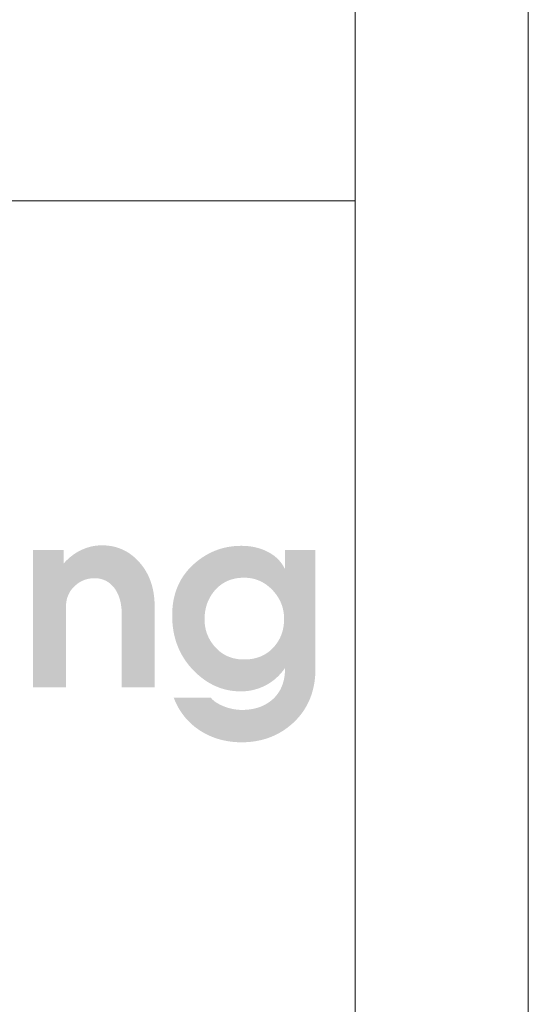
# Model space of a CAD drawing. Header units: millimetres. Extents: x 8949 to 18258, y -1077 to 30686.
# Tile 69 of 89: x 15369 to 15442, y 21680 to 21822. Entities that reach past the tile are written whole.
import ezdxf

# ---------------------------------------------------------------- set-up
doc = ezdxf.new("R2010")
doc.units = ezdxf.units.MM
for name, color, linetype, lineweight in [('0A_OCIEPLENIE', 30, 'Continuous', 9), ('0A_TABELKA', 7, 'Continuous', 0), ('0Z_OPISY', 7, 'Continuous', 9)]:
    doc.layers.add(name, color=color, linetype=linetype, lineweight=lineweight)

# ---------------------------------------------------------------- blocks, each defined once
blk = doc.blocks.new('G$C46E6ED60')
at = {"true_color": 0x142354}
blk.add_hatch(color=179, dxfattribs=at).paths.add_polyline_path([(936.1, 64.16), (952.39, 64.16), (952.39, 56.88), (952.76, 57.28), (953.13, 57.68), (953.5, 58.06), (953.88, 58.44), (954.25, 58.81), (954.64, 59.17), (955.02, 59.53), (955.41, 59.87), (955.8, 60.21), (956.2, 60.53), (956.59, 60.85), (957, 61.16), (957.4, 61.47), (957.81, 61.76), (958.22, 62.04), (958.63, 62.32), (959.05, 62.59), (959.47, 62.85), (959.89, 63.1), (960.32, 63.34), (960.75, 63.58), (961.19, 63.8), (961.62, 64.02), (962.06, 64.23), (962.5, 64.43), (962.95, 64.62), (963.39, 64.8), (963.84, 64.98), (964.29, 65.14), (964.73, 65.3), (965.18, 65.45), (965.64, 65.59), (966.09, 65.72), (966.54, 65.85), (967, 65.96), (967.46, 66.07), (967.92, 66.17), (968.38, 66.25), (968.84, 66.33), (969.3, 66.41), (969.77, 66.47), (970.23, 66.53), (970.7, 66.57), (971.17, 66.61), (971.64, 66.64), (972.11, 66.66), (972.58, 66.67), (973.06, 66.68), (974.02, 66.66), (974.98, 66.62), (975.91, 66.54), (976.84, 66.44), (977.75, 66.3), (978.65, 66.14), (979.54, 65.95), (980.41, 65.72), (981.28, 65.47), (982.12, 65.18), (982.96, 64.87), (983.78, 64.52), (984.59, 64.15), (985.39, 63.75), (986.18, 63.31), (986.95, 62.85), (987.71, 62.36), (988.45, 61.83), (989.19, 61.28), (989.91, 60.7), (990.61, 60.08), (991.31, 59.44), (991.99, 58.77), (992.66, 58.06), (993.36, 57.28), (994.04, 56.48), (994.68, 55.66), (995.29, 54.82), (995.87, 53.95), (996.43, 53.07), (996.95, 52.17), (997.44, 51.25), (997.9, 50.31), (998.34, 49.35), (998.74, 48.37), (999.11, 47.37), (999.46, 46.35), (999.77, 45.31), (1000.06, 44.25), (1000.31, 43.17), (1000.53, 42.07), (1000.73, 40.95), (1000.89, 39.82), (1001.03, 38.66), (1001.13, 37.48), (1001.21, 36.28), (1001.25, 35.06), (1001.27, 33.83), (1001.27, -9.36), (983.65, -9.36), (983.65, 29.19), (983.64, 30.01), (983.61, 30.82), (983.58, 31.6), (983.52, 32.38), (983.45, 33.13), (983.36, 33.87), (983.26, 34.59), (983.15, 35.3), (983.01, 35.99), (982.86, 36.67), (982.7, 37.32), (982.52, 37.97), (982.33, 38.59), (982.12, 39.2), (981.89, 39.8), (981.65, 40.38), (981.39, 40.94), (981.12, 41.48), (980.83, 42.01), (980.52, 42.53), (980.2, 43.03), (979.87, 43.51), (979.52, 43.97), (979.15, 44.42), (978.82, 44.8), (978.47, 45.16), (978.12, 45.51), (977.76, 45.84), (977.4, 46.15), (977.02, 46.45), (976.64, 46.73), (976.25, 47), (975.85, 47.25), (975.45, 47.48), (975.03, 47.7), (974.61, 47.9), (974.18, 48.08), (973.75, 48.25), (973.3, 48.41), (972.85, 48.54), (972.39, 48.66), (971.92, 48.77), (971.45, 48.86), (970.96, 48.93), (970.47, 48.99), (969.97, 49.03), (969.46, 49.05), (968.95, 49.06), (968.44, 49.05), (967.94, 49.03), (967.45, 48.99), (966.96, 48.94), (966.48, 48.87), (966, 48.79), (965.53, 48.69), (965.06, 48.58), (964.59, 48.45), (964.14, 48.31), (963.68, 48.15), (963.24, 47.98), (962.79, 47.8), (962.36, 47.59), (961.93, 47.38), (961.5, 47.15), (961.08, 46.9), (960.66, 46.64), (960.25, 46.36), (959.85, 46.07), (959.45, 45.76), (959.06, 45.44), (958.67, 45.11), (958.28, 44.75), (957.91, 44.39), (957.55, 44.02), (957.21, 43.64), (956.89, 43.25), (956.58, 42.85), (956.28, 42.44), (956.01, 42.02), (955.74, 41.6), (955.5, 41.16), (955.27, 40.72), (955.05, 40.27), (954.86, 39.8), (954.67, 39.33), (954.51, 38.85), (954.35, 38.37), (954.22, 37.87), (954.1, 37.36), (954, 36.85), (953.91, 36.32), (953.84, 35.79), (953.78, 35.25), (953.74, 34.7), (953.72, 34.14), (953.71, 33.57), (953.71, -9.36), (936.1, -9.36)])
h = blk.add_hatch(color=179, dxfattribs=at)
h.paths.add_polyline_path([(1049.22, 5.48), (1050.06, 5.49), (1050.87, 5.53), (1051.68, 5.59), (1052.47, 5.67), (1053.24, 5.77), (1054, 5.9), (1054.75, 6.06), (1055.48, 6.23), (1056.2, 6.43), (1056.9, 6.66), (1057.59, 6.9), (1058.26, 7.17), (1058.92, 7.47), (1059.57, 7.79), (1060.2, 8.13), (1060.82, 8.49), (1061.42, 8.88), (1062.01, 9.29), (1062.59, 9.73), (1063.15, 10.18), (1063.7, 10.67), (1064.23, 11.17), (1064.74, 11.7), (1065.25, 12.25), (1065.69, 12.77), (1066.12, 13.29), (1066.52, 13.83), (1066.91, 14.37), (1067.28, 14.92), (1067.62, 15.48), (1067.95, 16.06), (1068.27, 16.64), (1068.56, 17.23), (1068.83, 17.83), (1069.09, 18.44), (1069.32, 19.06), (1069.54, 19.69), (1069.74, 20.33), (1069.91, 20.98), (1070.07, 21.64), (1070.22, 22.31), (1070.34, 22.99), (1070.44, 23.68), (1070.53, 24.38), (1070.59, 25.08), (1070.64, 25.8), (1070.67, 26.53), (1070.68, 27.26), (1070.67, 28), (1070.63, 28.73), (1070.58, 29.46), (1070.5, 30.17), (1070.4, 30.88), (1070.28, 31.58), (1070.14, 32.26), (1069.98, 32.95), (1069.79, 33.62), (1069.59, 34.29), (1069.36, 34.94), (1069.11, 35.59), (1068.83, 36.23), (1068.54, 36.87), (1068.22, 37.49), (1067.88, 38.11), (1067.52, 38.72), (1067.14, 39.32), (1066.74, 39.91), (1066.31, 40.49), (1065.87, 41.07), (1065.4, 41.64), (1064.91, 42.2), (1064.39, 42.75), (1063.86, 43.28), (1063.33, 43.8), (1062.78, 44.29), (1062.22, 44.76), (1061.66, 45.2), (1061.08, 45.63), (1060.5, 46.03), (1059.91, 46.4), (1059.31, 46.76), (1058.7, 47.09), (1058.08, 47.4), (1057.45, 47.68), (1056.82, 47.95), (1056.17, 48.19), (1055.52, 48.4), (1054.85, 48.6), (1054.18, 48.77), (1053.5, 48.92), (1052.81, 49.04), (1052.11, 49.15), (1051.4, 49.22), (1050.69, 49.28), (1049.96, 49.32), (1049.22, 49.33), (1048.41, 49.32), (1047.62, 49.28), (1046.83, 49.22), (1046.06, 49.14), (1045.3, 49.03), (1044.56, 48.9), (1043.83, 48.74), (1043.11, 48.56), (1042.41, 48.36), (1041.72, 48.13), (1041.04, 47.88), (1040.38, 47.6), (1039.73, 47.3), (1039.09, 46.98), (1038.47, 46.63), (1037.86, 46.26), (1037.26, 45.86), (1036.68, 45.44), (1036.11, 45), (1035.55, 44.53), (1035.01, 44.04), (1034.48, 43.52), (1033.97, 42.98), (1033.46, 42.42), (1033.02, 41.88), (1032.59, 41.33), (1032.19, 40.78), (1031.8, 40.22), (1031.43, 39.64), (1031.08, 39.06), (1030.75, 38.47), (1030.44, 37.87), (1030.15, 37.26), (1029.87, 36.64), (1029.62, 36.01), (1029.38, 35.37), (1029.17, 34.73), (1028.97, 34.07), (1028.79, 33.41), (1028.63, 32.73), (1028.49, 32.05), (1028.36, 31.35), (1028.26, 30.65), (1028.18, 29.94), (1028.11, 29.22), (1028.06, 28.49), (1028.04, 27.75), (1028.03, 27), (1028.04, 26.29), (1028.07, 25.58), (1028.12, 24.88), (1028.19, 24.18), (1028.28, 23.5), (1028.39, 22.82), (1028.53, 22.15), (1028.68, 21.49), (1028.85, 20.83), (1029.05, 20.18), (1029.26, 19.54), (1029.5, 18.91), (1029.75, 18.29), (1030.03, 17.67), (1030.33, 17.06), (1030.64, 16.46), (1030.98, 15.87), (1031.34, 15.28), (1031.72, 14.7), (1032.12, 14.13), (1032.54, 13.57), (1032.98, 13.01), (1033.44, 12.46), (1033.92, 11.92), (1034.41, 11.4), (1034.92, 10.89), (1035.44, 10.41), (1035.98, 9.95), (1036.52, 9.52), (1037.08, 9.1), (1037.65, 8.71), (1038.24, 8.34), (1038.83, 8), (1039.44, 7.67), (1040.06, 7.37), (1040.69, 7.09), (1041.33, 6.83), (1041.99, 6.6), (1042.66, 6.39), (1043.34, 6.2), (1044.03, 6.03), (1044.74, 5.88), (1045.46, 5.76), (1046.18, 5.66), (1046.93, 5.58), (1047.68, 5.53), (1048.45, 5.49)], is_closed=False)
h.paths.add_polyline_path([(1010.67, 29.12), (1010.69, 30.57), (1010.75, 32), (1010.86, 33.4), (1011.01, 34.77), (1011.2, 36.12), (1011.43, 37.45), (1011.7, 38.75), (1012.02, 40.02), (1012.38, 41.28), (1012.78, 42.5), (1013.23, 43.71), (1013.72, 44.89), (1014.25, 46.04), (1014.82, 47.17), (1015.43, 48.28), (1016.09, 49.36), (1016.79, 50.41), (1017.53, 51.44), (1018.31, 52.45), (1019.13, 53.44), (1020, 54.39), (1020.91, 55.33), (1021.86, 56.24), (1022.86, 57.12), (1023.76, 57.88), (1024.67, 58.61), (1025.6, 59.3), (1026.53, 59.96), (1027.48, 60.59), (1028.44, 61.19), (1029.41, 61.75), (1030.4, 62.29), (1031.39, 62.79), (1032.4, 63.25), (1033.42, 63.69), (1034.45, 64.09), (1035.49, 64.46), (1036.55, 64.8), (1037.62, 65.11), (1038.7, 65.38), (1039.79, 65.63), (1040.89, 65.84), (1042.01, 66.01), (1043.13, 66.16), (1044.27, 66.27), (1045.43, 66.35), (1046.59, 66.4), (1047.77, 66.42), (1048.43, 66.41), (1049.08, 66.39), (1049.73, 66.37), (1050.37, 66.33), (1051.01, 66.28), (1051.64, 66.21), (1052.26, 66.14), (1052.88, 66.06), (1053.49, 65.96), (1054.1, 65.85), (1054.7, 65.73), (1055.3, 65.6), (1055.89, 65.46), (1056.48, 65.31), (1057.05, 65.15), (1057.63, 64.97), (1058.19, 64.79), (1058.76, 64.59), (1059.31, 64.38), (1059.86, 64.16), (1060.41, 63.93), (1060.94, 63.69), (1061.48, 63.43), (1062, 63.17), (1062.52, 62.89), (1063.03, 62.61), (1063.52, 62.31), (1064.01, 62.01), (1064.48, 61.69), (1064.94, 61.37), (1065.39, 61.03), (1065.82, 60.69), (1066.25, 60.33), (1066.66, 59.97), (1067.06, 59.6), (1067.45, 59.21), (1067.83, 58.82), (1068.19, 58.41), (1068.55, 58), (1068.89, 57.58), (1069.22, 57.14), (1069.54, 56.7), (1069.85, 56.25), (1070.14, 55.78), (1070.43, 55.31), (1070.7, 54.83), (1070.96, 54.33), (1071.21, 53.83), (1071.21, 64.17), (1087.5, 64.17), (1087.5, 0.72), (1087.48, -0.81), (1087.42, -2.3), (1087.31, -3.78), (1087.16, -5.22), (1086.97, -6.64), (1086.73, -8.04), (1086.46, -9.41), (1086.14, -10.75), (1085.77, -12.07), (1085.37, -13.37), (1084.92, -14.64), (1084.43, -15.88), (1083.89, -17.1), (1083.31, -18.29), (1082.69, -19.46), (1082.03, -20.6), (1081.32, -21.72), (1080.57, -22.81), (1079.78, -23.87), (1078.95, -24.92), (1078.07, -25.93), (1077.15, -26.92), (1076.19, -27.89), (1075.18, -28.83), (1074.23, -29.65), (1073.27, -30.44), (1072.29, -31.19), (1071.3, -31.9), (1070.28, -32.59), (1069.25, -33.23), (1068.21, -33.84), (1067.15, -34.42), (1066.07, -34.96), (1064.97, -35.47), (1063.86, -35.94), (1062.73, -36.38), (1061.59, -36.78), (1060.42, -37.15), (1059.25, -37.48), (1058.05, -37.78), (1056.84, -38.04), (1055.61, -38.27), (1054.37, -38.46), (1053.11, -38.62), (1051.83, -38.74), (1050.54, -38.83), (1049.23, -38.88), (1047.9, -38.9), (1046.89, -38.89), (1045.88, -38.86), (1044.89, -38.81), (1043.91, -38.73), (1042.93, -38.64), (1041.97, -38.53), (1041.01, -38.39), (1040.06, -38.24), (1039.13, -38.06), (1038.2, -37.87), (1037.28, -37.65), (1036.37, -37.42), (1035.47, -37.16), (1034.58, -36.88), (1033.69, -36.58), (1032.82, -36.26), (1031.96, -35.92), (1031.1, -35.56), (1030.26, -35.18), (1029.42, -34.78), (1028.59, -34.36), (1027.78, -33.92), (1026.97, -33.46), (1026.17, -32.97), (1025.32, -32.42), (1024.49, -31.86), (1023.68, -31.28), (1022.89, -30.68), (1022.13, -30.06), (1021.38, -29.42), (1020.65, -28.77), (1019.95, -28.09), (1019.26, -27.4), (1018.6, -26.7), (1017.96, -25.97), (1017.33, -25.23), (1016.73, -24.47), (1016.15, -23.69), (1015.59, -22.89), (1015.05, -22.08), (1014.53, -21.25), (1014.03, -20.4), (1013.55, -19.53), (1013.09, -18.64), (1012.66, -17.74), (1012.24, -16.82), (1011.84, -15.88), (1011.47, -14.92), (1031.33, -14.92), (1031.51, -15.15), (1031.71, -15.37), (1031.91, -15.59), (1032.12, -15.81), (1032.33, -16.02), (1032.56, -16.24), (1032.8, -16.45), (1033.05, -16.65), (1033.3, -16.86), (1033.57, -17.06), (1033.85, -17.26), (1034.13, -17.45), (1034.43, -17.65), (1034.73, -17.84), (1035.04, -18.02), (1035.37, -18.21), (1035.7, -18.39), (1036.04, -18.57), (1036.39, -18.75), (1036.75, -18.92), (1037.12, -19.09), (1037.5, -19.26), (1037.89, -19.43), (1038.29, -19.59), (1038.69, -19.75), (1039.1, -19.91), (1039.5, -20.05), (1039.91, -20.19), (1040.31, -20.32), (1040.72, -20.45), (1041.13, -20.56), (1041.54, -20.68), (1041.95, -20.78), (1042.36, -20.88), (1042.77, -20.97), (1043.18, -21.05), (1043.59, -21.13), (1044, -21.2), (1044.41, -21.27), (1044.83, -21.32), (1045.24, -21.37), (1045.65, -21.42), (1046.07, -21.46), (1046.49, -21.49), (1046.9, -21.51), (1047.32, -21.53), (1047.74, -21.54), (1048.16, -21.54), (1048.94, -21.53), (1049.71, -21.5), (1050.46, -21.46), (1051.21, -21.4), (1051.94, -21.32), (1052.67, -21.23), (1053.38, -21.11), (1054.08, -20.98), (1054.77, -20.83), (1055.45, -20.67), (1056.11, -20.48), (1056.77, -20.28), (1057.42, -20.06), (1058.05, -19.83), (1058.67, -19.58), (1059.29, -19.31), (1059.89, -19.02), (1060.48, -18.71), (1061.06, -18.39), (1061.63, -18.05), (1062.18, -17.69), (1062.73, -17.32), (1063.27, -16.92), (1063.79, -16.51), (1064.4, -16.01), (1064.98, -15.48), (1065.53, -14.94), (1066.06, -14.37), (1066.56, -13.79), (1067.04, -13.19), (1067.49, -12.56), (1067.91, -11.92), (1068.31, -11.26), (1068.69, -10.58), (1069.03, -9.88), (1069.36, -9.16), (1069.65, -8.42), (1069.92, -7.67), (1070.17, -6.89), (1070.39, -6.09), (1070.58, -5.28), (1070.75, -4.44), (1070.89, -3.59), (1071, -2.71), (1071.09, -1.82), (1071.16, -0.91), (1071.2, 0.03), (1071.21, 0.98), (1070.84, 0.46), (1070.47, -0.05), (1070.09, -0.55), (1069.7, -1.03), (1069.31, -1.51), (1068.91, -1.97), (1068.51, -2.43), (1068.09, -2.87), (1067.68, -3.3), (1067.25, -3.72), (1066.82, -4.13), (1066.38, -4.53), (1065.94, -4.92), (1065.48, -5.29), (1065.03, -5.66), (1064.56, -6.02), (1064.09, -6.36), (1063.61, -6.69), (1063.13, -7.02), (1062.64, -7.33), (1062.14, -7.63), (1061.64, -7.92), (1061.13, -8.2), (1060.61, -8.47), (1060.09, -8.72), (1059.57, -8.97), (1059.05, -9.2), (1058.52, -9.43), (1057.99, -9.64), (1057.46, -9.84), (1056.92, -10.03), (1056.39, -10.21), (1055.85, -10.38), (1055.31, -10.54), (1054.76, -10.69), (1054.22, -10.82), (1053.67, -10.95), (1053.12, -11.06), (1052.57, -11.17), (1052.01, -11.26), (1051.46, -11.34), (1050.9, -11.41), (1050.34, -11.47), (1049.77, -11.52), (1049.21, -11.56), (1048.64, -11.59), (1048.07, -11.6), (1047.5, -11.61), (1046.31, -11.59), (1045.14, -11.53), (1043.97, -11.44), (1042.82, -11.3), (1041.68, -11.13), (1040.56, -10.92), (1039.44, -10.67), (1038.34, -10.39), (1037.25, -10.06), (1036.17, -9.7), (1035.11, -9.3), (1034.05, -8.86), (1033.01, -8.38), (1031.98, -7.86), (1030.96, -7.31), (1029.95, -6.72), (1028.96, -6.08), (1027.97, -5.41), (1027, -4.71), (1026.04, -3.96), (1025.1, -3.18), (1024.16, -2.35), (1023.24, -1.49), (1022.33, -0.59), (1021.38, 0.4), (1020.46, 1.42), (1019.59, 2.45), (1018.76, 3.51), (1017.97, 4.59), (1017.22, 5.69), (1016.52, 6.81), (1015.85, 7.96), (1015.22, 9.12), (1014.63, 10.31), (1014.09, 11.51), (1013.58, 12.74), (1013.12, 13.99), (1012.69, 15.26), (1012.31, 16.55), (1011.96, 17.86), (1011.66, 19.2), (1011.39, 20.55), (1011.17, 21.93), (1010.99, 23.32), (1010.85, 24.74), (1010.75, 26.18), (1010.69, 27.64)], is_closed=False)

msp = doc.modelspace()

# ---------------------------------------------------------------- linework, layer by layer
at = {"layer": '0A_TABELKA'}
msp.add_line((15095.7, 21796.3), (15417.45, 21796.3), dxfattribs=at)
msp.add_line((15095.7, 21796.3), (15417.45, 21796.3), dxfattribs=at)
msp.add_line((15095.7, 21796.3), (15417.45, 21796.3), dxfattribs=at)
msp.add_lwpolyline([(15095.7, 21796.3), (15417.45, 21796.3), (15417.45, 21672.63), (15095.7, 21672.63)], close=True, dxfattribs=at)
at = {"layer": '0Z_OPISY'}
for points in [[(12242.45, 20999.24), (15442.45, 20999.24), (15442.45, 23099.24), (12242.45, 23099.24)], [(12267.45, 21024.24), (15417.45, 21024.24), (15417.45, 23074.24), (12267.45, 23074.24)]]:
    msp.add_lwpolyline(points, close=True, dxfattribs=at)

# ---------------------------------------------------------------- block references
at = {"layer": '0A_OCIEPLENIE', "xscale": 0.2695, "yscale": 0.2695, "zscale": 0.2695}
msp.add_blockref('G$C46E6ED60', (15118.61, 21728.57), dxfattribs=at)

doc.saveas('drawing.dxf')
